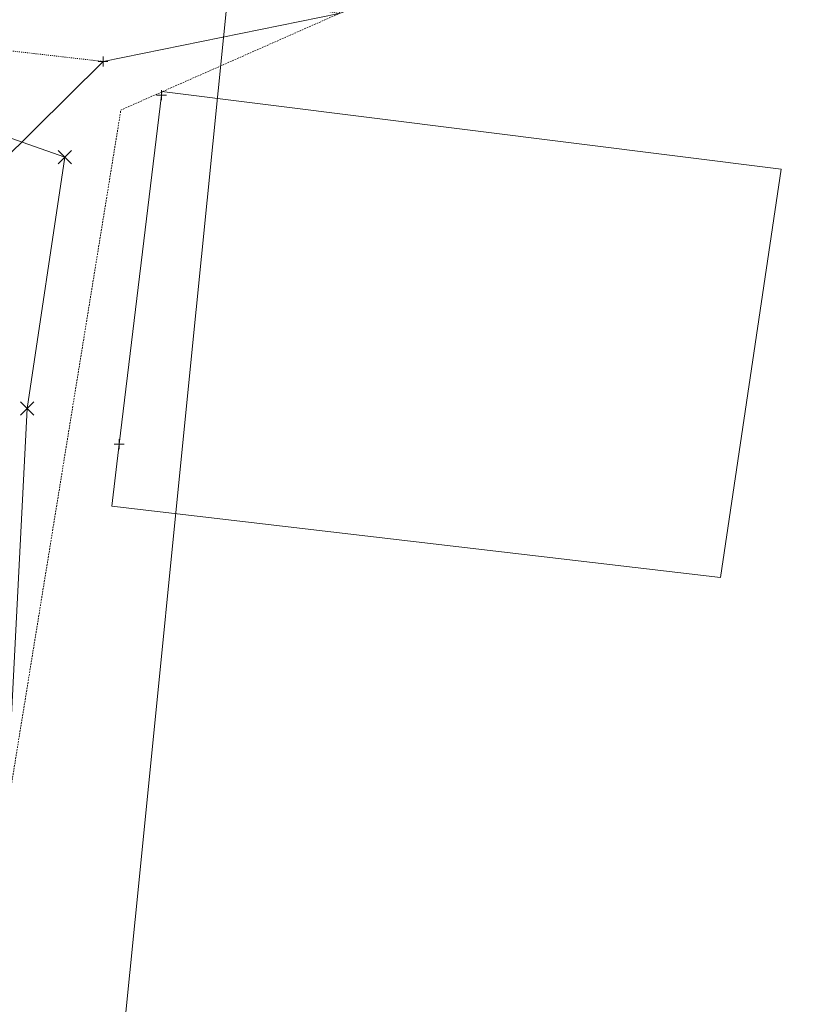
# Model space of a CAD drawing. Header units: feet. Extents: x 1620404 to 1693143, y 557267 to 607752.
# Tile 26 of 107: x 1621022 to 1621100, y 607208 to 607306. Entities that reach past the tile are written whole.
import ezdxf

# ---------------------------------------------------------------- set-up
doc = ezdxf.new("R2010")
doc.units = ezdxf.units.FT
doc.header["$MEASUREMENT"] = 0
doc.linetypes.add('DGN Style 2', pattern=[0.271631, 0.162979, -0.108652])
doc.linetypes.add('DGN Style 5', pattern=[0.190142, 0.081489, -0.108652])
for name, color, linetype, lineweight in [('BD_X_Building', 241, 'Continuous', 0), ('DT_X_TIN_Hull', 5, 'Continuous', 0), ('PV_X_Driveway', 7, 'DGN Style 5', 0), ('SV_X_Random_Point (Construction)', 7, 'Continuous', 0), ('XS_X_Ground_Line', 3, 'DGN Style 2', 13)]:
    doc.layers.add(name, color=color, linetype=linetype, lineweight=lineweight)
doc.layers.add('SH_Named_Boundary (Construction)', color=7, linetype='Continuous', lineweight=0, plot=False, transparency=0.5)
doc.layers.add('SV_X_Shot_Marker (Construction)', color=40, linetype='Continuous', lineweight=0, transparency=0.5)

# ---------------------------------------------------------------- blocks, each defined once
blk = doc.blocks.new('SVPT_468')
at = {"layer": 'SV_X_Shot_Marker (Construction)', "transparency": 33554495}
for p, q in [((-0.025, 0), (0.025, 0)), ((0, 0.025), (0, -0.025))]:
    blk.add_line(p, q, dxfattribs=at)
blk.add_point((0, 0), dxfattribs=at)
blk = doc.blocks.new('X_128')
at = {"layer": 'SV_X_Random_Point (Construction)', "color": 7, "linetype": 'Continuous', "lineweight": 0, "transparency": 33554559}
for p, q in [((-0.0333, -0.0334), (0.0333, 0.0334)), ((-0.0333, 0.0334), (0.0333, -0.0334))]:
    blk.add_line(p, q, dxfattribs=at)
blk = doc.blocks.new('X_129')
at = {"layer": 'SV_X_Random_Point (Construction)', "color": 7, "linetype": 'Continuous', "lineweight": 0, "transparency": 33554559}
for p, q in [((-0.0333, -0.0334), (0.0333, 0.0334)), ((-0.0333, 0.0334), (0.0333, -0.0334))]:
    blk.add_line(p, q, dxfattribs=at)
blk = doc.blocks.new('*U1168')
at = {"layer": 'DT_X_TIN_Hull', "flags": 128}
blk.add_lwpolyline([(24.741, -174.132), (64.093, -144.07), (65.029, -144.072), (65.126, -143.944), (65.196, -143.381), (67.266, -102.924), (71.037, -77.778), (42.154, -67.623), (32.235, -70.985), (-5.4, 14.113), (13.215, 22.557), (13.942, 22.798), (19.222, 25.193), (21.387, 39.361), (23.905, 55.004), (24.263, 57.68), (27.585, 82.449), (29.624, 102.106), (30.744, 114.586), (31.14, 119.217), (33.274, 144.125)], dxfattribs=at)
blk = doc.blocks.new('*U1169')
at = {"layer": 'DT_X_TIN_Hull', "flags": 128}
blk.add_lwpolyline([(-283.737, -75.71), (-282.331, -81.304), (-217.692, -104.057), (-142.344, -167.873), (-146.673, -213.688), (-135.193, -297.918), (-84.507, -298.273), (-83.442, -286.622), (-81.164, -261.728), (-81.03, -260.234), (-78.795, -235.339), (-78.511, -232.834), (-75.693, -207.993), (-75.687, -207.931), (-73.185, -183.056), (-73.053, -181.832), (-70.369, -156.977), (-68.84, -139.29), (0.027, -71.147), (23.686, -66.343), (283.737, 24.861)], dxfattribs=at)
blk = doc.blocks.new('SVPT_1045')
at = {"layer": 'SV_X_Shot_Marker (Construction)', "transparency": 33554495}
for p, q in [((-0.025, 0), (0.025, 0)), ((0, 0.025), (0, -0.025))]:
    blk.add_line(p, q, dxfattribs=at)
blk.add_point((0, 0), dxfattribs=at)
blk = doc.blocks.new('SVPT_1046')
at = {"layer": 'SV_X_Shot_Marker (Construction)', "transparency": 33554495}
for p, q in [((0, 0.025), (0, -0.025)), ((-0.025, 0), (0.025, 0))]:
    blk.add_line(p, q, dxfattribs=at)
blk.add_point((0, 0), dxfattribs=at)

msp = doc.modelspace()

# ---------------------------------------------------------------- linework, layer by layer
at = {"layer": 'BD_X_Building'}
for p, q in [((1621036.352, 607298.925), (1621036.308, 607298.565)), ((1621098.358, 607291.178), (1621036.352, 607298.925)), ((1621092.278, 607250.315), (1621098.358, 607291.178)), ((1621032.079, 607263.659), (1621031.327, 607257.457)), ((1621031.327, 607257.457), (1621092.278, 607250.315))]:
    msp.add_line(p, q, dxfattribs=at)
at = {"layer": 'BD_X_Building', "flags": 128}
msp.add_lwpolyline([(1621036.308, 607298.565), (1621032.079, 607263.659)], dxfattribs=at)
at = {"layer": 'PV_X_Driveway', "flags": 128}
msp.add_lwpolyline([(1621054.112, 607306.746), (1621029.861, 607310.734), (1621008.787, 607313.997), (1620999.113, 607315.635), (1620991.609, 607316.424), (1620986.888, 607316.714), (1620983.819, 607316.237), (1620979.169, 607315.067), (1620975.623, 607313.708), (1620972.503, 607311.968), (1620971.303, 607311.314), (1620971.133, 607310.767), (1620970.998, 607310.152), (1620970.836, 607309.27), (1620973.891, 607308.622), (1620999.551, 607305.497), (1621030.453, 607301.942)], dxfattribs=at)
at = {"layer": 'SH_Named_Boundary (Construction)', "transparency": 33554495, "flags": 128}
msp.add_lwpolyline([(1620820.257, 607092.437), (1621019.259, 607072.483), (1621024.248, 607122.233), (1621029.236, 607171.984), (1621034.225, 607221.734), (1621039.213, 607271.485), (1621044.202, 607321.235), (1621049.19, 607370.986), (1621054.179, 607420.736), (1621059.168, 607470.487), (1621064.156, 607520.237), (1621069.145, 607569.988), (1620870.143, 607589.942), (1620865.154, 607540.192), (1620860.166, 607490.441), (1620855.177, 607440.69), (1620850.188, 607390.94), (1620845.2, 607341.189), (1620840.211, 607291.439), (1620835.223, 607241.688), (1620830.234, 607191.938), (1620825.246, 607142.187), (1620820.257, 607092.437)], dxfattribs=at)
at = {"layer": 'XS_X_Ground_Line', "flags": 128}
msp.add_lwpolyline([(1620746.689, 607297.379), (1620748.095, 607291.785), (1620779.569, 607288.79), (1620808.741, 607301.635), (1620814.86, 607301.894), (1620812.283, 607290.973), (1620815.494, 607284.813), (1620812.734, 607269.032), (1620817.164, 607272.316), (1620822.663, 607273.472), (1620823.777, 607275.409), (1620833.831, 607276.857), (1620842.089, 607280.051), (1620850.734, 607285.069), (1620880.059, 607282.731), (1620881.962, 607280.443), (1620895.902, 607261.523), (1620889.382, 607213.696), (1620888.082, 607205.216), (1620883.753, 607159.401), (1620887.996, 607141.373), (1620888.315, 607125.213), (1620884.571, 607106.645), (1620890.511, 607106.463), (1620889.465, 607094.585), (1620889.25, 607093.707), (1620888.672, 607092.772), (1620887.978, 607092.076), (1620887.071, 607092.006), (1620886.16, 607091.971), (1620885.568, 607088.082), (1620886.654, 607087.902), (1620887.651, 607087.221), (1620888.442, 607085.707), (1620888.506, 607084.888), (1620886.778, 607070.576), (1620890.524, 607069.916), (1620895.233, 607075.171), (1620900.283, 607078.624), (1620900.793, 607078.524), (1620919.758, 607082.46), (1620942.421, 607075.264), (1620945.919, 607074.816), (1620945.726, 607070.668), (1620957.413, 607069.613), (1620957.499, 607070.146), (1620957.496, 607071.987), (1620957.906, 607076.408), (1620958.376, 607081.776), (1620959.258, 607088.255), (1620959.666, 607091.269), (1620962.505, 607101.55), (1620963.872, 607107.921), (1620965.588, 607113.691), (1620965.547, 607113.815), (1620964.075, 607114.367), (1620964.051, 607115.384), (1620972.6, 607145.578), (1620973.005, 607146.593), (1620973.54, 607148.302), (1620973.567, 607148.753), (1620974.702, 607164.594), (1620976.192, 607165.798), (1620973.782, 607173.685), (1620974.035, 607176.388), (1620980.349, 607196.013), (1620984.729, 607210.858), (1620984.874, 607218.044), (1620986.574, 607226.322), (1620992.94, 607228.959), (1621010.774, 607227.179), (1621013.458, 607226.052), (1621020.637, 607226.073), (1621020.734, 607226.201), (1621032.239, 607297.081), (1621054.112, 607306.746), (1621054.931, 607316.441), (1621057.013, 607344.711), (1621054.387, 607377.319), (1621050.594, 607393.13), (1621052.339, 607410.523), (1621046.191, 607417.464), (1621042.617, 607421.609), (1621037.835, 607424.331), (1621033.292, 607433.17), (1620979.512, 607425.149), (1620983.192, 607452.594), (1620985.231, 607472.251), (1620986.351, 607484.731), (1620986.748, 607489.362), (1620988.881, 607514.27), (1620990.903, 607531.605), (1620991.127, 607533.857), (1620993.597, 607558.734), (1620994.28, 607565.511), (1620996.788, 607590.385), (1620998.437, 607605.104), (1621000.336, 607626.565), (1621002.111, 607645.831), (1621002.892, 607654.576), (1620999.135, 607655.949), (1620995.811, 607656.471), (1620995.386, 607656.598), (1620977.877, 607662.074), (1620971.699, 607662.307), (1620960.511, 607670.555), (1620960.109, 607670.677), (1620938.469, 607671.362), (1620937.805, 607643.561), (1620937.135, 607610.92), (1620935.315, 607584.427), (1620928.858, 607551.193), (1620925.198, 607530.235), (1620918.419, 607505.271), (1620916.534, 607497.176), (1620919.823, 607452.032), (1620882.973, 607448.406), (1620871.8, 607449.095), (1620881.045, 607424.843), (1620891.589, 607408.347), (1620892.984, 607397.589), (1620883.102, 607388.071), (1620867.478, 607374.653), (1620865.854, 607373.61), (1620863.634, 607372.487), (1620861.853, 607372.163), (1620859.624, 607372.405), (1620854.922, 607372.936), (1620854.264, 607368.249), (1620850.861, 607368.325), (1620850.305, 607366.436), (1620849.817, 607366.113), (1620847.776, 607364.944), (1620844.436, 607364.027), (1620838.698, 607363.398), (1620830.833, 607363.592), (1620824.924, 607352.991), (1620817.773, 607341.051), (1620800.298, 607333.725), (1620787.71, 607330.391), (1620776.274, 607328.723), (1620765.797, 607328.274), (1620766.505, 607314.621), (1620746.689, 607297.379)], dxfattribs=at)

# ---------------------------------------------------------------- block references
at = {"layer": 'DT_X_TIN_Hull'}
for name, p in [('*U1169', (1621030.426, 607373.089)), ('*U1168', (1620955.607, 607370.145))]:
    msp.add_blockref(name, p, dxfattribs=at)
at = {"layer": 'SV_X_Random_Point (Construction)', "color": 7, "linetype": 'Continuous', "lineweight": 0, "transparency": 33554559, "xscale": 20, "yscale": 20, "zscale": 20}
for name, p in [('X_128', (1621026.644, 607292.367)), ('X_129', (1621022.874, 607267.221))]:
    msp.add_blockref(name, p, dxfattribs=at)
at = {"layer": 'SV_X_Shot_Marker (Construction)', "transparency": 33554495, "xscale": 20, "yscale": 20, "zscale": 20}
for name, p in [('SVPT_468', (1621030.453, 607301.942)), ('SVPT_1045', (1621036.308, 607298.565)), ('SVPT_1046', (1621032.079, 607263.659))]:
    msp.add_blockref(name, p, dxfattribs=at)

doc.saveas('drawing.dxf')
